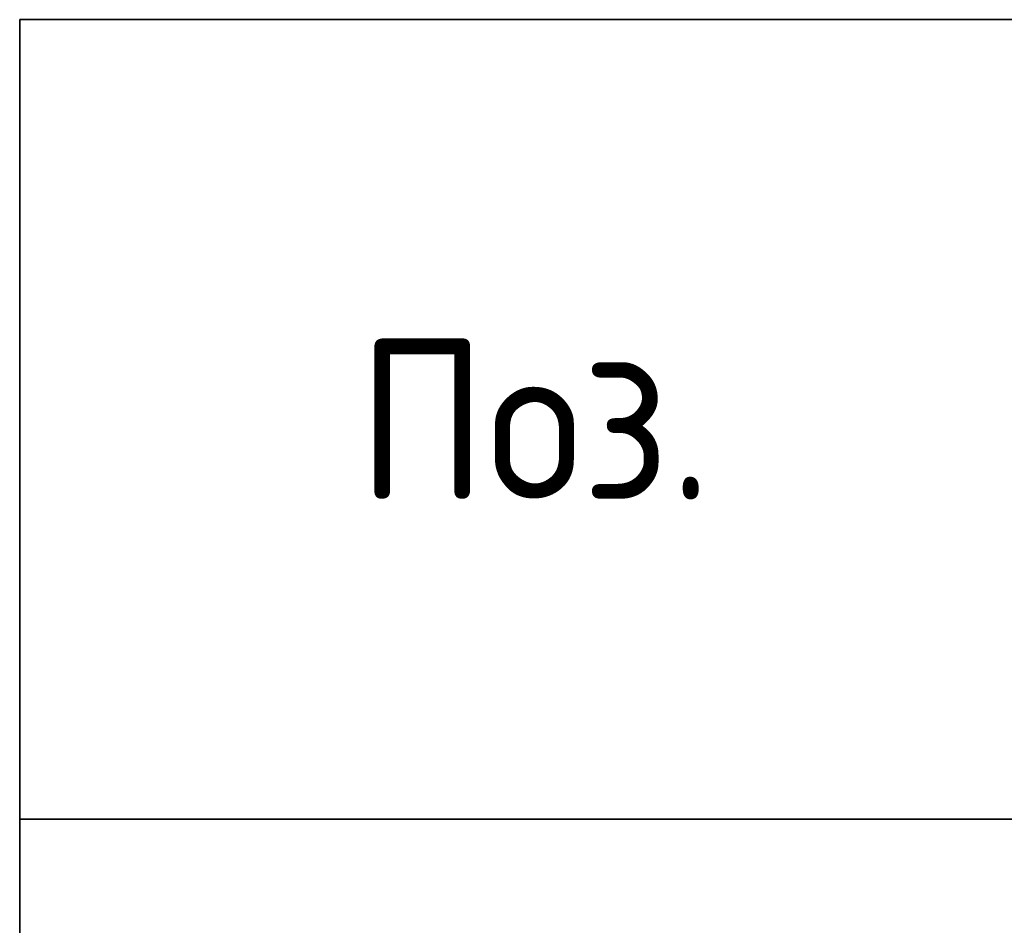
# Model space of a CAD drawing. Header units: metres. Extents: x -38 to 88, y -15 to 19.
# Tile 21 of 41: x 69.82 to 71.67, y 5.12 to 6.82. Entities that reach past the tile are written whole.
import ezdxf

# ---------------------------------------------------------------- set-up
doc = ezdxf.new("R2010")
doc.units = ezdxf.units.M
doc.styles.add('ISOCPEUR', font='txt')

msp = doc.modelspace()

# ---------------------------------------------------------------- linework, layer by layer
at = {"color": 7, "linetype": 'Continuous', "lineweight": 35, "transparency": 33554687}
for p, q in [((69.8239, 6.8185), (78.8239, 6.8185)), ((69.8239, 5.3185), (69.8239, 6.8185)), ((69.8239, 6.8185), (69.8239, 3.5185)), ((78.8239, 5.3185), (69.8239, 5.3185))]:
    msp.add_line(p, q, dxfattribs=at)

# ---------------------------------------------------------------- texts
at = {"color": 7, "linetype": 'Continuous', "lineweight": 35, "transparency": 33554687, "insert": (70.4564, 5.9185), "char_height": 0.3, "width": 0.872984, "attachment_point": 7, "style": 'ISOCPEUR'}
msp.add_mtext('\\W0.92;Поз.', dxfattribs=at)

doc.saveas('drawing.dxf')
